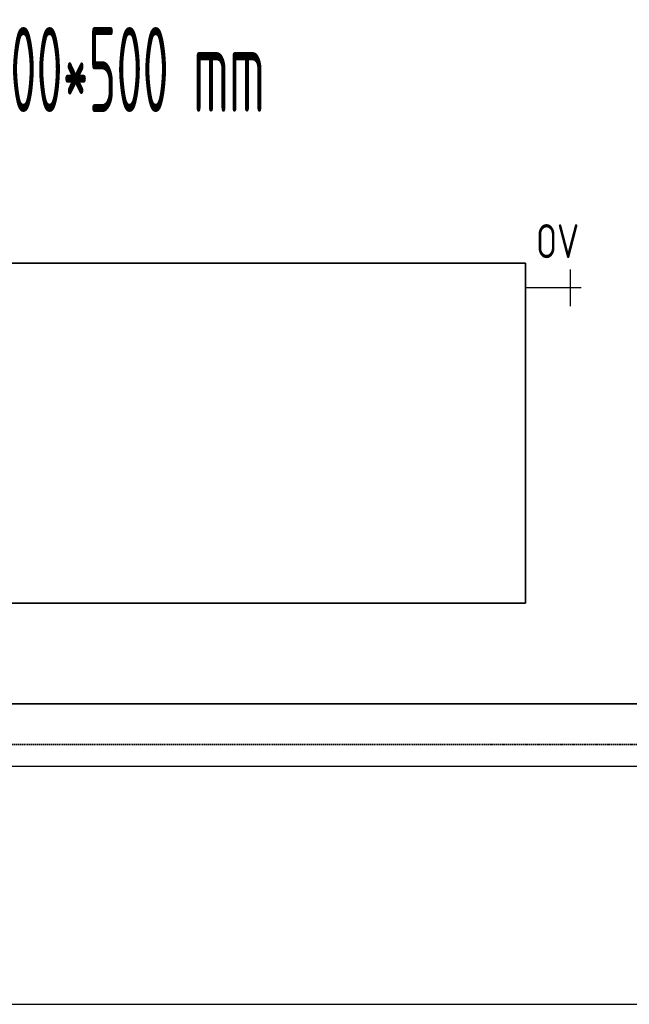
# Model space of a CAD drawing. Header units: millimetres. Extents: x -727 to 69715, y -15705 to 98123.
# Tile 11 of 256: x 2321 to 3217, y -13305 to -11857. Entities that reach past the tile are written whole.
import ezdxf
from ezdxf.enums import TextEntityAlignment as Align

# ---------------------------------------------------------------- set-up
doc = ezdxf.new("R2010")
doc.units = ezdxf.units.MM
doc.linetypes.add('VERDECKT', pattern=[9.525, 6.35, -3.175])
for name, color, linetype, lineweight in [('JS_VYT_POPIS - OBECNĚ', 7, 'Continuous', 5), ('UT_POTRUBI - PŘÍVOD', 1, 'Continuous', 35), ('UT_SCHÉMA_POPIS', 7, 'VERDECKT', 5), ('UT_SCHÉMA_SYMBOLY', 7, 'Continuous', 25), ('UT_SCHÉMA_ZPÁTEČKA', 172, 'VERDECKT', 35), ('UT_ZAŘÍZENÍ - OT', 3, 'Continuous', 35)]:
    doc.layers.add(name, color=color, linetype=linetype, lineweight=lineweight)
doc.styles.add('ISO 2.5', font='isocp.shx', dxfattribs={"width": 0.8, "height": 2.5})
doc.styles.add('VZT_POPIS', font='isocp.shx', dxfattribs={"width": 0.6, "height": 125})

msp = doc.modelspace()

# ---------------------------------------------------------------- linework, layer by layer
for p, q in [((-727.4, -12954.7), (68024.3, -12954.7)), ((-727.4, -13304.7), (68024.3, -13304.7))]:
    msp.add_line(p, q)
at = {"layer": 'UT_POTRUBI - PŘÍVOD'}
msp.add_line((6150.5, -12862.8), (-114.4, -12862.8), dxfattribs=at)
at = {"layer": 'UT_SCHÉMA_SYMBOLY'}
for p, q in [((3130.3, -12278.4), (3130.3, -12224.4)), ((3146.3, -12251.4), (3064.4, -12251.4))]:
    msp.add_line(p, q, dxfattribs=at)
at = {"layer": 'UT_SCHÉMA_ZPÁTEČKA', "ltscale": 0.3}
msp.add_line((6263.1, -12922.7), (-181.5, -12922.7), dxfattribs=at)
at = {"layer": 'UT_ZAŘÍZENÍ - OT', "linetype": 'Continuous'}
for p, q in [((3064.4, -12214.9), (1264.4, -12214.9)), ((3064.4, -12714.9), (3064.4, -12214.9)), ((1264.4, -12714.9), (3064.4, -12714.9))]:
    msp.add_line(p, q, dxfattribs=at)

# ---------------------------------------------------------------- texts
at = {"layer": 'JS_VYT_POPIS - OBECNĚ', "style": 'VZT_POPIS', "width": 0.5}
msp.add_text('D-OT VK typ 21 - 1800*500 mm', height=125, dxfattribs=at).set_placement((2125.1, -11930.2), align=Align.MIDDLE_CENTER)
at = {"layer": 'UT_SCHÉMA_POPIS', "style": 'ISO 2.5', "width": 0.8}
msp.add_text('OV', height=50, dxfattribs=at).set_placement((3079.8, -12182.6), align=Align.MIDDLE_LEFT)

doc.saveas('drawing.dxf')
